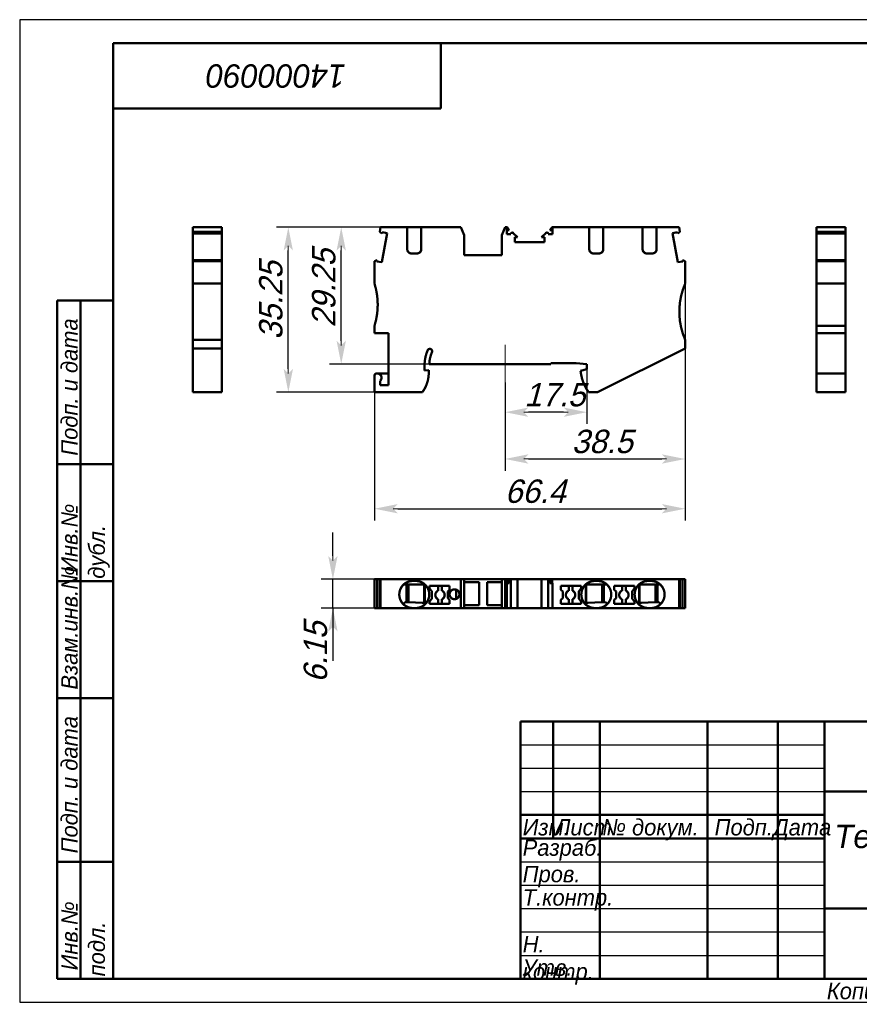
# Model space of a CAD drawing. Header units: millimetres. Extents: x 0 to 297, y 0 to 210.
# Tile 1 of 2: x 0 to 179, y 0 to 210. Entities that reach past the tile are written whole.
import ezdxf

# ---------------------------------------------------------------- set-up
doc = ezdxf.new("R2010")
doc.units = ezdxf.units.MM
doc.styles.add('TextStyle_1', font='T-FLEX Type A.TTF', dxfattribs={"oblique": 15, "height": 5})
doc.dimstyles.new('DIM_ST_1', dxfattribs={"dimtxt": 5, "dimasz": 5, "dimexe": 2.5, "dimexo": 0, "dimtad": 1, "dimrnd": 0.01, "dimdsep": 46, "dimtxsty": 'TextStyle_1', "dimblk": 'Arrow_3_C7_Status', "dimcen": 0.09, "dimclrd": 7, "dimclre": 7, "dimclrt": 7, "dimazin": 0, "dimtfac": 1, "dimtdec": 0, "dimtmove": 0, "dimatfit": 0, "dimldrblk": 'NONE', "dimfxl": 1, "dimtvp": 1, "dimtolj": 1, "dimarcsym": 0})
doc.dimstyles.new('DIM_ST_2', dxfattribs={"dimtxt": 5, "dimasz": 5, "dimexe": 2.5, "dimexo": 0, "dimtad": 1, "dimrnd": 0.01, "dimdsep": 46, "dimtxsty": 'TextStyle_1', "dimblk": 'Arrow_3_C7_Status', "dimcen": 0.09, "dimclrd": 7, "dimclre": 7, "dimclrt": 7, "dimazin": 0, "dimtfac": 1, "dimtdec": 0, "dimtmove": 0, "dimatfit": 0, "dimldrblk": 'NONE', "dimfxl": 1, "dimtvp": 1, "dimtolj": 1, "dimarcsym": 0})

# ---------------------------------------------------------------- blocks, each defined once
blk = doc.blocks.new('Arrow_3_C7_Status')
at = {"color": 7, "lineweight": 0, "flags": 128}
blk.add_lwpolyline([(-1, 0), (-0.8, 0)], dxfattribs=at)
at = {"color": 7}
blk.add_solid([(-1, -0.2), (0, 0), (-0.8, 0), (-1, 0.2)], dxfattribs=at)
blk = doc.blocks.new('*D5')
at = {"color": 7, "lineweight": -2}
for p, q in [((142.23, 153.58), (142.23, 102.97)), ((75.83, 130.38), (75.83, 102.97)), ((80.83, 105.47), (137.23, 105.47))]:
    blk.add_line(p, q, dxfattribs=at)
at = {"layer": 'Defpoints', "color": 0}
for p in [(142.23, 153.58), (75.83, 130.38), (142.23, 105.47)]:
    blk.add_point(p, dxfattribs=at)
at = {"color": 7, "lineweight": -2, "xscale": 5, "yscale": 5, "zscale": 5}
for p, rotation in [((75.83, 105.47), 180), ((142.23, 105.47), 360)]:
    blk.add_blockref('Arrow_3_C7_Status', p, dxfattribs=dict(at, rotation=rotation))
blk = doc.blocks.new('_None')
blk = doc.blocks.new('*D6')
at = {"color": 7, "lineweight": -2}
for p, q in [((85.83, 165.63), (54.91, 165.63)), ((57.41, 135.38), (57.41, 160.63)), ((75.83, 130.38), (54.91, 130.38))]:
    blk.add_line(p, q, dxfattribs=at)
at = {"layer": 'Defpoints', "color": 0}
for p in [(57.41, 165.63), (85.83, 165.63), (75.83, 130.38)]:
    blk.add_point(p, dxfattribs=at)
at = {"color": 7, "lineweight": -2, "xscale": 5, "yscale": 5, "zscale": 5}
for p, rotation in [((57.41, 165.63), 90), ((57.41, 130.38), 270)]:
    blk.add_blockref('Arrow_3_C7_Status', p, dxfattribs=dict(at, rotation=rotation))
blk = doc.blocks.new('*D7')
at = {"color": 7, "lineweight": -2}
for p, q in [((142.23, 153.58), (142.23, 113.6)), ((103.73, 132.43), (103.73, 113.6)), ((108.73, 116.1), (137.23, 116.1))]:
    blk.add_line(p, q, dxfattribs=at)
at = {"layer": 'Defpoints', "color": 0}
for p in [(142.23, 153.58), (103.73, 132.43), (142.23, 116.1)]:
    blk.add_point(p, dxfattribs=at)
at = {"color": 7, "lineweight": -2, "xscale": 5, "yscale": 5, "zscale": 5}
for p, rotation in [((103.73, 116.1), 180), ((142.23, 116.1), 360)]:
    blk.add_blockref('Arrow_3_C7_Status', p, dxfattribs=dict(at, rotation=rotation))
blk = doc.blocks.new('*D8')
at = {"color": 7, "lineweight": -2}
for p, q in [((121.23, 136.38), (121.23, 123.6)), ((103.73, 132.43), (103.73, 123.6)), ((116.23, 126.1), (108.73, 126.1))]:
    blk.add_line(p, q, dxfattribs=at)
at = {"layer": 'Defpoints', "color": 0}
for p in [(121.23, 136.38), (103.73, 132.43), (103.73, 126.1)]:
    blk.add_point(p, dxfattribs=at)
at = {"color": 7, "lineweight": -2, "xscale": 5, "yscale": 5, "zscale": 5, "rotation": 180}
blk.add_blockref('Arrow_3_C7_Status', (103.73, 126.1), dxfattribs=at)
at = {"color": 7, "lineweight": -2, "xscale": 5, "yscale": 5, "zscale": 5}
blk.add_blockref('Arrow_3_C7_Status', (121.23, 126.1), dxfattribs=at)
blk = doc.blocks.new('*D9')
at = {"color": 7, "lineweight": -2}
for p, q in [((85.83, 165.63), (66.22, 165.63)), ((68.72, 141.38), (68.72, 160.63)), ((87.53, 136.38), (66.22, 136.38))]:
    blk.add_line(p, q, dxfattribs=at)
at = {"layer": 'Defpoints', "color": 0}
for p in [(68.72, 165.63), (85.83, 165.63), (87.53, 136.38)]:
    blk.add_point(p, dxfattribs=at)
at = {"color": 7, "lineweight": -2, "xscale": 5, "yscale": 5, "zscale": 5}
for p, rotation in [((68.72, 165.63), 90.00000000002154), ((68.72, 136.38), 270.0000000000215)]:
    blk.add_blockref('Arrow_3_C7_Status', p, dxfattribs=dict(at, rotation=rotation))
blk = doc.blocks.new('*D10')
at = {"color": 7, "lineweight": -2}
for p, q in [((66.94, 95.38), (66.94, 100.38)), ((77.11, 90.38), (64.44, 90.38)), ((66.94, 84.23), (66.94, 90.38)), ((77.11, 84.23), (64.44, 84.23)), ((66.94, 84.23), (66.94, 72.92)), ((66.94, 79.23), (66.94, 74.23))]:
    blk.add_line(p, q, dxfattribs=at)
at = {"layer": 'Defpoints', "color": 0}
for p in [(66.94, 90.38), (77.11, 90.38), (77.11, 84.23)]:
    blk.add_point(p, dxfattribs=at)
at = {"color": 7, "lineweight": -2, "xscale": 5, "yscale": 5, "zscale": 5}
for p, rotation in [((66.94, 90.38), 270), ((66.94, 84.23), 90)]:
    blk.add_blockref('Arrow_3_C7_Status', p, dxfattribs=dict(at, rotation=rotation))
blk = doc.blocks.new('_FR1Страница_1')
at = {"color": 7, "lineweight": 25, "flags": 128}
for points in [[(0, 210), (0, 0)], [(297, 210), (0, 210)], [(107, 55), (172, 55)], [(107, 50), (172, 50)], [(107, 45), (172, 45)], [(107, 30), (172, 30)], [(107, 25), (172, 25)], [(107, 20), (172, 20)], [(107, 15), (172, 15)], [(107, 10), (172, 10)], [(0, 0), (297, 0)]]:
    blk.add_lwpolyline(points, dxfattribs=at)
at = {"color": 7, "lineweight": 50, "flags": 128}
for points in [[(20, 5), (20, 205)], [(20, 205), (292, 205)], [(90, 191), (90, 205)], [(20, 191), (90, 191)], [(8, 5), (8, 150)], [(8, 150), (20, 150)], [(13, 150), (13, 5)], [(8, 115), (20, 115)], [(8, 90), (20, 90)], [(20, 65), (8, 65)], [(107, 5), (107, 60)], [(107, 60), (292, 60)], [(114, 60), (114, 35)], [(124, 60), (124, 5)], [(147, 60), (147, 5)], [(162, 60), (162, 5)], [(172, 60), (172, 5)], [(172, 45), (292, 45)], [(107, 40), (172, 40)], [(107, 35), (172, 35)], [(8, 30), (20, 30)], [(172, 20), (292, 20)], [(20, 5), (8, 5)], [(292, 5), (20, 5)]]:
    blk.add_lwpolyline(points, dxfattribs=at)
at = {"color": 7}
for s, insert, char_height, width, attachment_point, rotation in [('\\pl0.5;{\\fT-FLEX Type A|b0|i1;\\l14000090 \\P}', (55, 198), 5, 72.5, 5, 180), ('\\pl0.5;{\\fT-FLEX Type A|b0|i1;\\l Подп. и дата\\P}', (8.875, 115), 3.5, 36.75, 1, 90), ('\\pl0.5;{\\fT-FLEX Type A|b0|i1;\\l\\P}', (16.5, 132.5), 3.5, 36.75, 5, 90), ('\\pl0.5;{\\fT-FLEX Type A|b0|i1;\\l Инв.№ дубл.\\P}', (8.875, 90), 3.5, 26.75, 1, 90), ('\\pl0.5;{\\fT-FLEX Type A|b0|i1;\\l\\P}', (16.5, 102.5), 3.5, 26.75, 5, 90), ('\\pl0.5;{\\fT-FLEX Type A|b0|i1;\\l Взам.инв.№\\P}', (8.875, 65), 3.5, 26.75, 1, 90), ('\\pl0.5;{\\fT-FLEX Type A|b0|i1;\\l\\P}', (16.5, 77.5), 3.5, 26.75, 5, 90), ('\\pl0.5;{\\fT-FLEX Type A|b0|i1;\\l Подп. и дата\\P}', (8.875, 30), 3.5, 36.75, 1, 90), ('\\pl0.5;{\\fT-FLEX Type A|b0|i1;\\l\\P}', (16.5, 47.5), 3.5, 36.75, 5, 90), ('\\pl0.5;{\\fT-FLEX Type A|b0|i1;\\l Инв.№ подл.\\P}', (8.875, 5), 3.5, 26.75, 1, 90), ('\\pl0.5;{\\fT-FLEX Type A|b0|i1;\\l\\H0.857143x;\\P}', (16.5, 17.5), 3.5, 26.75, 5, 90)]:
    blk.add_mtext(s, dxfattribs=dict(at, insert=insert, char_height=char_height, width=width, attachment_point=attachment_point, rotation=rotation))
at = {"color": 7, "char_height": 3.5}
for s, insert, width, attachment_point in [('{\\fT-FLEX Type A|b0|i1;\\l\\P}', (110.5, 59.125), 8.75, 2), ('{\\fT-FLEX Type A|b0|i1;\\l\\P}', (114, 59.125), 11.75, 1), ('{\\fT-FLEX Type A|b0|i1;\\l \\P}', (124, 59.125), 24.75, 1), ('{\\fT-FLEX Type A|b0|i1;\\l\\P}', (162, 59.125), 11.75, 1), ('{\\fT-FLEX Type A|b0|i1;\\l\\fT-FLEX Type A|b0|i0;\\P}', (110.5, 54.125), 8.75, 2), ('{\\fT-FLEX Type A|b0|i1;\\l\\P}', (114, 54.125), 11.75, 1), ('{\\fT-FLEX Type A|b0|i1;\\l \\P}', (124, 54.125), 24.75, 1), ('{\\fT-FLEX Type A|b0|i1;\\l\\P}', (162, 54.125), 11.75, 1), ('{\\fT-FLEX Type A|b0|i1;\\l\\P}', (110.5, 49.125), 8.75, 2), ('{\\fT-FLEX Type A|b0|i1;\\l\\P}', (114, 49.125), 11.75, 1), ('{\\fT-FLEX Type A|b0|i1;\\l \\P}', (124, 49.125), 24.75, 1), ('{\\fT-FLEX Type A|b0|i1;\\l\\P}', (162, 49.125), 11.75, 1), ('{\\fT-FLEX Type A|b0|i1;\\l \\P}', (110.5, 44.125), 8.75, 2), ('{\\fT-FLEX Type A|b0|i1;\\l\\P}', (114, 44.125), 11.75, 1), ('{\\fT-FLEX Type A|b0|i1;\\l \\P}', (124, 44.125), 24.75, 1), ('{\\fT-FLEX Type A|b0|i1;\\l\\P}', (162, 44.125), 11.75, 1), ('\\pl0.5;{\\fT-FLEX Type A|b0|i1;\\lИзм.\\H0.857143x;\\P}', (107, 39.125), 8.75, 1), ('\\pl0.5;{\\fT-FLEX Type A|b0|i1;\\lЛист\\fT-FLEX Type A|b0|i0;\\H0.857143x;\\P}', (114, 39.125), 11.75, 1), ('\\pl0.5;{\\fT-FLEX Type A|b0|i1;\\l№ докум.\\P}', (124, 39.125), 24.75, 1), ('\\pl0.5;{\\fT-FLEX Type A|b0|i1;\\lПодп.\\P}', (154.5, 39.125), 16.75, 2), ('\\pl0.5;{\\fT-FLEX Type A|b0|i1;\\lДата\\fT-FLEX Type A|b0|i0;\\H0.857143x;\\P}', (167, 39.125), 11.75, 2), ('\\pl0.5;{\\fT-FLEX Type A|b0|i1;\\lРазраб.\\P}', (107, 32.5), 18.75, 4), ('\\pl0.5;{\\fT-FLEX Type A|b0|i1;\\l\\P}', (124, 34.125), 24.75, 1), ('\\pl0.5;{\\fT-FLEX Type A|b0|i1;\\l\\H0.857143x;\\P}', (162, 34.125), 11.75, 1), ('\\pl0.5;{\\fT-FLEX Type A|b0|i1;\\lПров.\\P}', (107, 29.125), 18.75, 1), ('\\pl0.5;{\\fT-FLEX Type A|b0|i1;\\l\\P}', (124, 29.125), 24.75, 1), ('\\pl0.5;{\\fT-FLEX Type A|b0|i1;\\l\\P}', (162, 29.125), 11.75, 1), ('\\pl0.5;{\\fT-FLEX Type A|b0|i1;\\lТ.контр.\\P}', (107, 24.125), 18.75, 1), ('\\pl0.5;{\\fT-FLEX Type A|b0|i1;\\l\\P}', (124, 24.125), 24.75, 1), ('\\pl0.5;{\\fT-FLEX Type A|b0|i1;\\l\\H0.857143x;\\P}', (162, 24.125), 11.75, 1), ('\\pl0.5;{\\fT-FLEX Type A|b0|i1;\\l\\P}', (107, 19.125), 18.75, 1), ('\\pl0.5;{\\fT-FLEX Type A|b0|i1;\\l\\P}', (124, 19.125), 24.75, 1), ('\\pl0.5;{\\fT-FLEX Type A|b0|i1;\\l\\P}', (162, 19.125), 11.75, 1), ('\\pl0.5;{\\fT-FLEX Type A|b0|i1;\\lН. контр.\\P}', (107, 14.125), 18.75, 1), ('\\pl0.5;{\\fT-FLEX Type A|b0|i1;\\l\\P}', (124, 14.125), 24.75, 1), ('\\pl0.5;{\\fT-FLEX Type A|b0|i1;\\l\\H0.857143x;\\P}', (162, 14.125), 11.75, 1), ('\\pl0.5;{\\fT-FLEX Type A|b0|i1;\\lУтв.\\P}', (107, 9.125), 18.75, 1), ('\\pl0.5;{\\fT-FLEX Type A|b0|i1;\\l\\P}', (124, 9.125), 24.75, 1), ('\\pl0.5;{\\fT-FLEX Type A|b0|i1;\\l\\H0.857143x;\\P}', (162, 9.125), 11.75, 1), ('\\pl0.5;{\\fT-FLEX Type A|b0|i1;\\lКопировал\\P}', (172, 4.125), 23.566, 1)]:
    blk.add_mtext(s, dxfattribs=dict(at, insert=insert, width=width, attachment_point=attachment_point))
at = {"color": 7, "insert": (207, 32.5), "char_height": 5, "width": 72.5, "attachment_point": 5, "line_spacing_factor": 0.692771}
blk.add_mtext('\\pl0.5;{\\fT-FLEX Type A|b0|i1;\\lТехнический чертеж\\PКНБ 4-3\\P}', dxfattribs=at)
blk = doc.blocks.new('Страница_1')
at = {"color": 7, "lineweight": 50, "flags": 128}
for points in [[(37.024, 165.633), (37.024, 164.681)], [(43.174, 165.633), (37.024, 165.633)], [(43.174, 164.681), (37.024, 164.681)], [(37.024, 164.288), (37.024, 164.681)], [(43.174, 164.288), (37.024, 164.288)], [(37.024, 158.6), (37.024, 164.283)], [(43.174, 164.681), (43.174, 165.633)], [(43.174, 164.288), (43.174, 164.681)], [(43.174, 158.6), (43.174, 164.283)], [(76.94, 164.681), (77.108, 165.633)], [(77.408, 164.288), (76.94, 164.681)], [(82.827, 165.633), (77.108, 165.633)], [(77.408, 164.288), (77.455, 164.556)], [(77.411, 158.141), (78.51, 164.37)], [(78.51, 164.37), (77.455, 164.556)], [(82.827, 160.954), (82.827, 165.633)], [(84.027, 165.633), (82.855, 165.633)], [(84.627, 165.633), (84.027, 165.633)], [(84.627, 165.633), (85.799, 165.633)], [(85.827, 165.633), (85.827, 160.954)], [(94.309, 165.633), (85.827, 165.633)], [(94.309, 165.633), (95.027, 163.933)], [(103.027, 163.933), (103.746, 165.633)], [(103.746, 165.633), (104.077, 165.633)], [(104.077, 164.183), (104.077, 165.633)], [(104.077, 165.633), (104.179, 165.633)], [(104.634, 164.983), (104.077, 164.983)], [(104.987, 164.183), (104.077, 164.183)], [(104.179, 165.633), (104.634, 164.983)], [(106.411, 163.483), (105.499, 164.395)], [(111.543, 163.483), (112.455, 164.395)], [(113.877, 164.183), (112.968, 164.183)], [(113.321, 164.983), (113.776, 165.633)], [(113.877, 164.983), (113.321, 164.983)], [(113.776, 165.633), (113.877, 165.633)], [(113.877, 165.633), (113.877, 164.183)], [(113.877, 165.633), (121.727, 165.633)], [(121.727, 165.633), (121.727, 160.954)], [(122.927, 165.633), (121.727, 165.633)], [(122.927, 165.633), (123.527, 165.633)], [(123.527, 165.633), (124.727, 165.633)], [(124.727, 165.633), (133.127, 165.633)], [(124.727, 160.954), (124.727, 165.633)], [(133.127, 165.633), (133.127, 160.954)], [(134.327, 165.633), (133.127, 165.633)], [(134.327, 165.633), (134.927, 165.633)], [(134.927, 165.633), (136.127, 165.633)], [(136.127, 165.633), (140.947, 165.633)], [(136.127, 160.954), (136.127, 165.633)], [(140.599, 164.556), (139.545, 164.37)], [(140.643, 158.141), (139.545, 164.37)], [(140.646, 164.288), (140.599, 164.556)], [(140.646, 164.288), (141.114, 164.681)], [(140.947, 165.633), (141.114, 164.681)], [(170.322, 165.633), (170.322, 164.681)], [(170.322, 165.633), (176.472, 165.633)], [(170.322, 164.681), (170.322, 164.288)], [(170.322, 164.681), (176.472, 164.681)], [(170.322, 164.288), (176.472, 164.288)], [(170.322, 164.283), (170.322, 158.6)], [(176.472, 164.681), (176.472, 165.633)], [(176.472, 164.288), (176.472, 164.681)], [(176.472, 158.6), (176.472, 164.283)], [(95.027, 163.933), (95.027, 159.633)], [(103.027, 159.633), (103.027, 163.933)], [(106.411, 163.483), (105.802, 163.483)], [(105.802, 163.483), (105.802, 162.433)], [(105.802, 162.433), (112.152, 162.433)], [(111.543, 163.483), (112.152, 163.483)], [(112.152, 162.433), (112.152, 163.483)], [(84.906, 160.033), (83.748, 160.033)], [(84.996, 160.033), (84.627, 160.033)], [(122.648, 160.033), (123.806, 160.033)], [(122.648, 160.033), (122.927, 160.033)], [(123.527, 160.033), (122.927, 160.033)], [(134.327, 160.033), (133.958, 160.033)], [(134.048, 160.033), (135.206, 160.033)], [(37.024, 158.385), (37.024, 158.595)], [(37.024, 158.595), (43.174, 158.595)], [(37.024, 158.385), (37.024, 153.583)], [(43.174, 158.385), (37.024, 158.385)], [(43.174, 158.385), (43.174, 158.595)], [(43.174, 153.583), (43.174, 158.385)], [(75.827, 158.385), (76.404, 158.595)], [(75.827, 153.583), (75.827, 158.385)], [(76.404, 158.595), (76.357, 158.327)], [(76.357, 158.327), (77.411, 158.141)], [(103.027, 159.633), (95.027, 159.633)], [(140.643, 158.141), (141.697, 158.327)], [(142.227, 158.385), (141.65, 158.595)], [(141.65, 158.595), (141.697, 158.327)], [(142.227, 158.385), (142.227, 153.583)], [(170.322, 158.595), (170.322, 158.385)], [(176.472, 158.595), (170.322, 158.595)], [(170.322, 158.385), (176.472, 158.385)], [(170.322, 158.385), (170.322, 153.583)], [(176.472, 158.385), (176.472, 158.595)], [(176.472, 153.583), (176.472, 158.385)], [(37.024, 153.583), (37.024, 141.583)], [(43.174, 153.583), (37.024, 153.583)], [(43.174, 153.583), (43.174, 141.583)], [(43.174, 151.402), (43.174, 151.556)], [(170.322, 153.583), (176.472, 153.583)], [(170.322, 149.083), (170.322, 153.583)], [(170.322, 152.068), (170.322, 152.684)], [(170.322, 150.704), (170.322, 152.068)], [(176.472, 149.083), (176.472, 153.583)], [(43.174, 150.97), (43.174, 151.002)], [(170.322, 150.082), (170.322, 150.695)], [(170.322, 144.583), (170.322, 149.083)], [(176.472, 144.583), (176.472, 149.083)], [(75.827, 142.983), (75.827, 144.583)], [(170.322, 144.583), (170.322, 142.983)], [(170.322, 144.583), (176.472, 144.583)], [(176.472, 142.983), (176.472, 144.583)], [(37.024, 141.583), (37.024, 139.719)], [(43.174, 141.583), (37.024, 141.583)], [(43.174, 139.719), (43.174, 141.583)], [(78.827, 142.983), (75.827, 142.983)], [(78.827, 131.883), (78.827, 142.983)], [(142.227, 141.583), (142.227, 139.719)], [(170.322, 134.383), (170.322, 142.983)], [(170.322, 142.983), (176.472, 142.983)], [(176.472, 134.388), (176.472, 142.983)], [(43.174, 139.719), (37.024, 139.719)], [(37.024, 130.383), (37.024, 139.719)], [(43.174, 130.383), (43.174, 139.719)], [(123.498, 130.383), (142.227, 139.719)], [(86.527, 136.083), (86.527, 135.005)], [(86.527, 135.005), (87.427, 135.083)], [(87.427, 134.527), (87.427, 135.083)], [(87.533, 136.383), (113.527, 136.383)], [(113.527, 136.383), (113.527, 136.583)], [(118.941, 136.583), (113.527, 136.583)], [(121.227, 136.383), (118.941, 136.583)], [(121.227, 135.283), (119.872, 134.92)], [(121.227, 136.383), (121.227, 135.283)], [(75.827, 130.383), (75.827, 133.883)], [(76.327, 134.383), (76.427, 134.383)], [(78.827, 134.383), (76.427, 134.383)], [(77.027, 131.883), (77.027, 132.812)], [(176.472, 134.383), (170.322, 134.383)], [(170.322, 133.883), (170.322, 134.383)], [(170.322, 133.883), (170.322, 130.383)], [(176.472, 133.883), (176.472, 134.383)], [(176.472, 130.383), (176.472, 133.883)], [(78.827, 131.883), (77.027, 131.883)], [(43.174, 130.383), (37.024, 130.383)], [(86.069, 130.383), (75.827, 130.383)], [(123.498, 130.383), (121.586, 130.383)], [(170.322, 130.383), (176.472, 130.383)], [(76.404, 90.383), (75.827, 90.383)], [(75.827, 90.383), (75.827, 84.233)], [(76.404, 84.233), (76.404, 90.383)], [(76.409, 90.383), (76.935, 90.383)], [(77.108, 90.383), (76.94, 90.383)], [(76.94, 90.383), (76.94, 84.233)], [(94.309, 90.383), (77.108, 90.383)], [(77.108, 90.383), (77.108, 84.233)], [(82.027, 89.233), (84.627, 89.233)], [(82.677, 89.233), (82.677, 85.454)], [(82.827, 89.233), (82.827, 85.449)], [(83.077, 89.233), (83.077, 85.44)], [(84.627, 90.033), (84.027, 90.033)], [(84.627, 89.233), (85.827, 89.233)], [(85.827, 89.233), (86.565, 89.233)], [(86.458, 89.233), (86.458, 85.325)], [(91.877, 88.958), (87.577, 88.958)], [(87.577, 88.958), (87.577, 88.447)], [(87.577, 88.447), (88.077, 87.851)], [(89.427, 87.95), (89.427, 88.958)], [(90.227, 88.958), (90.227, 87.95)], [(91.877, 88.141), (91.877, 88.958)], [(94.309, 90.383), (94.309, 84.233)], [(95.027, 90.383), (94.309, 90.383)], [(103.027, 90.383), (95.027, 90.383)], [(95.027, 84.233), (95.027, 90.383)], [(98.177, 89.733), (95.027, 89.733)], [(98.177, 84.883), (98.177, 89.733)], [(99.877, 89.733), (99.877, 84.883)], [(103.027, 89.733), (99.877, 89.733)], [(103.746, 90.383), (103.027, 90.383)], [(103.027, 84.233), (103.027, 90.383)], [(103.746, 90.383), (103.746, 84.233)], [(104.179, 90.383), (103.746, 90.383)], [(104.077, 89.583), (104.179, 89.583)], [(104.077, 84.233), (104.077, 89.583)], [(104.634, 90.383), (104.179, 90.383)], [(104.179, 90.383), (104.179, 89.583)], [(104.179, 89.583), (104.634, 89.583)], [(104.634, 90.383), (104.634, 89.583)], [(104.987, 90.383), (104.634, 90.383)], [(104.982, 90.383), (104.95, 90.383)], [(105.287, 90.383), (104.987, 90.383)], [(104.987, 84.233), (104.987, 90.383)], [(105.499, 90.383), (105.287, 90.383)], [(106.411, 90.383), (105.499, 90.383)], [(106.411, 84.233), (106.411, 90.383)], [(106.416, 90.383), (111.538, 90.383)], [(111.543, 90.383), (111.543, 84.233)], [(112.455, 90.383), (111.543, 90.383)], [(112.455, 90.383), (112.968, 90.383)], [(112.46, 90.383), (112.858, 90.383)], [(112.858, 90.383), (112.963, 90.383)], [(112.968, 84.233), (112.968, 90.383)], [(113.316, 90.383), (112.968, 90.383)], [(113.321, 90.383), (113.321, 89.583)], [(113.776, 90.383), (113.321, 90.383)], [(113.321, 89.583), (113.776, 89.583)], [(113.776, 90.383), (113.776, 89.583)], [(140.947, 90.383), (113.776, 90.383)], [(113.776, 89.583), (113.877, 89.583)], [(113.877, 84.233), (113.877, 89.583)], [(119.977, 88.958), (115.677, 88.958)], [(115.677, 88.958), (115.677, 88.141)], [(117.327, 87.95), (117.327, 88.958)], [(118.127, 88.958), (118.127, 87.95)], [(119.477, 87.851), (119.977, 88.447)], [(119.977, 88.447), (119.977, 88.958)], [(121.727, 89.233), (120.989, 89.233)], [(121.097, 89.233), (121.097, 85.325)], [(122.927, 89.233), (121.727, 89.233)], [(122.927, 90.033), (123.527, 90.033)], [(125.527, 89.233), (122.927, 89.233)], [(124.477, 89.233), (124.477, 85.44)], [(124.727, 89.233), (124.727, 85.449)], [(124.877, 89.233), (124.877, 85.454)], [(127.077, 88.958), (127.077, 88.141)], [(131.377, 88.958), (127.077, 88.958)], [(128.727, 87.95), (128.727, 88.958)], [(129.527, 88.958), (129.527, 87.95)], [(130.877, 87.851), (131.377, 88.447)], [(131.377, 88.447), (131.377, 88.958)], [(133.127, 89.233), (132.389, 89.233)], [(132.497, 89.233), (132.497, 85.325)], [(134.327, 89.233), (133.127, 89.233)], [(134.327, 90.033), (134.927, 90.033)], [(136.927, 89.233), (134.327, 89.233)], [(135.877, 89.233), (135.877, 85.44)], [(136.127, 89.233), (136.127, 85.449)], [(136.277, 89.233), (136.277, 85.454)], [(140.947, 90.383), (140.947, 84.233)], [(141.114, 90.383), (140.947, 90.383)], [(141.114, 90.383), (141.114, 84.233)], [(141.119, 90.383), (141.645, 90.383)], [(142.227, 90.383), (141.65, 90.383)], [(141.65, 84.233), (141.65, 90.383)], [(142.227, 90.383), (142.227, 84.233)], [(88.077, 87.851), (88.077, 86.215)], [(91.477, 87.741), (91.877, 88.141)], [(91.477, 86.38), (91.477, 87.741)], [(91.877, 85.98), (91.477, 86.38)], [(93.304, 86.203), (93.304, 88.163)], [(115.677, 88.141), (116.077, 87.741)], [(116.077, 86.38), (115.677, 85.98)], [(116.077, 87.741), (116.077, 86.38)], [(119.477, 86.215), (119.477, 87.851)], [(127.077, 88.141), (127.477, 87.741)], [(127.477, 86.38), (127.077, 85.98)], [(127.477, 87.741), (127.477, 86.38)], [(130.877, 86.215), (130.877, 87.851)], [(75.827, 84.233), (76.404, 84.233)], [(76.409, 84.233), (76.935, 84.233)], [(76.94, 84.233), (77.108, 84.233)], [(82.827, 84.233), (77.108, 84.233)], [(82.358, 85.464), (81.977, 85.083)], [(82.358, 85.464), (84.627, 85.387)], [(82.827, 84.493), (82.827, 84.233)], [(83.748, 84.233), (82.827, 84.233)], [(83.748, 84.247), (83.766, 84.245)], [(84.906, 84.233), (83.748, 84.233)], [(84.888, 84.245), (83.766, 84.245)], [(84.627, 85.387), (86.028, 85.34)], [(84.888, 84.245), (84.906, 84.247)], [(85.827, 84.233), (84.906, 84.233)], [(85.827, 84.233), (85.827, 84.493)], [(94.309, 84.233), (85.827, 84.233)], [(86.028, 85.34), (86.562, 85.322)], [(88.077, 86.215), (87.577, 85.619)], [(87.577, 85.619), (87.577, 85.108)], [(87.577, 85.108), (91.877, 85.108)], [(89.427, 85.108), (89.427, 86.117)], [(90.227, 86.117), (90.227, 85.108)], [(91.877, 85.108), (91.877, 85.98)], [(94.309, 84.233), (95.027, 84.233)], [(95.027, 84.883), (98.177, 84.883)], [(103.027, 84.233), (95.027, 84.233)], [(99.877, 84.883), (103.027, 84.883)], [(103.027, 84.233), (103.746, 84.233)], [(103.746, 84.233), (104.077, 84.233)], [(104.987, 84.233), (104.077, 84.233)], [(105.287, 84.233), (104.987, 84.233)], [(105.499, 84.233), (105.287, 84.233)], [(106.411, 84.233), (105.499, 84.233)], [(106.416, 84.233), (111.538, 84.233)], [(111.543, 84.233), (112.455, 84.233)], [(112.455, 84.233), (112.968, 84.233)], [(113.877, 84.233), (112.968, 84.233)], [(113.877, 84.233), (121.727, 84.233)], [(115.677, 85.98), (115.677, 85.108)], [(115.677, 85.108), (119.977, 85.108)], [(117.327, 85.108), (117.327, 86.117)], [(118.127, 86.117), (118.127, 85.108)], [(119.977, 85.619), (119.477, 86.215)], [(119.977, 85.108), (119.977, 85.619)], [(121.526, 85.34), (120.993, 85.322)], [(122.927, 85.387), (121.526, 85.34)], [(121.727, 84.233), (121.727, 84.493)], [(121.727, 84.233), (122.648, 84.233)], [(122.666, 84.245), (122.648, 84.247)], [(122.648, 84.233), (123.806, 84.233)], [(122.666, 84.245), (123.788, 84.245)], [(125.196, 85.464), (122.927, 85.387)], [(123.788, 84.245), (123.806, 84.247)], [(123.806, 84.233), (124.727, 84.233)], [(124.727, 84.493), (124.727, 84.233)], [(124.727, 84.233), (133.127, 84.233)], [(125.196, 85.464), (125.578, 85.083)], [(127.077, 85.98), (127.077, 85.108)], [(127.077, 85.108), (131.377, 85.108)], [(128.727, 85.108), (128.727, 86.117)], [(129.527, 86.117), (129.527, 85.108)], [(131.377, 85.619), (130.877, 86.215)], [(131.377, 85.108), (131.377, 85.619)], [(132.926, 85.34), (132.393, 85.322)], [(134.327, 85.387), (132.926, 85.34)], [(133.127, 84.233), (133.127, 84.493)], [(133.127, 84.233), (134.048, 84.233)], [(134.066, 84.245), (134.048, 84.247)], [(134.048, 84.233), (135.206, 84.233)], [(135.188, 84.245), (134.066, 84.245)], [(136.596, 85.464), (134.327, 85.387)], [(135.188, 84.245), (135.206, 84.247)], [(135.206, 84.233), (136.127, 84.233)], [(136.127, 84.493), (136.127, 84.233)], [(136.127, 84.233), (140.947, 84.233)], [(136.596, 85.464), (136.978, 85.083)], [(140.947, 84.233), (141.114, 84.233)], [(141.119, 84.233), (141.645, 84.233)], [(142.227, 84.233), (141.65, 84.233)]]:
    blk.add_lwpolyline(points, dxfattribs=at)
at = {"color": 7, "linetype": 'Continuous', "lineweight": 50, "const_width": 0.5}
for points in [[(105.287, 164.483, 0.4142115), (104.987, 164.183, 0.4142115)], [(105.499, 164.395, 0.1989123), (105.287, 164.483, 0.1989123)], [(112.968, 164.183, 0.6681786), (112.455, 164.395, 0.6681786)], [(82.827, 160.954, 0.4142136), (83.748, 160.033, 0.4142136)], [(84.906, 160.033, 0.4142136), (85.827, 160.954, 0.4142136)], [(121.727, 160.954, 0.4142136), (122.648, 160.033, 0.4142136)], [(123.806, 160.033, 0.4142136), (124.727, 160.954, 0.4142136)], [(133.127, 160.954, 0.4142136), (134.048, 160.033, 0.4142136)], [(135.206, 160.033, 0.4142136), (136.127, 160.954, 0.4142136)], [(76.518, 149.083, 0.0763208), (75.827, 153.583, 0.0763208)], [(142.227, 153.583, 0.2087122), (142.227, 141.583, 0.2087122)], [(75.827, 144.583, 0.0763208), (76.518, 149.083, 0.0763208)], [(87.186, 139.323, 0.1005988), (86.527, 136.083, 0.1005988)], [(88.146, 139.128, 0.8171917), (87.186, 139.323, 0.8171917)], [(88.106, 138.933, 0.0902283), (87.533, 136.383, 0.0902283)], [(88.106, 138.933, 0.1005988), (88.146, 139.128, 0.1005988)], [(86.069, 130.383, 0.1597012), (87.427, 134.527, 0.1597012)], [(119.872, 134.92, 0.1297794), (121.586, 130.383, 0.1297794)], [(76.327, 134.383, 0.4142136), (75.827, 133.883, 0.4142136)], [(77.327, 133.483, 0.4142135), (76.427, 134.383, 0.4142135)], [(77.027, 132.812, 0.2134218), (77.327, 133.483, 0.2134218)], [(84.027, 90.033, 0.8065861), (82.827, 84.493, 0.8065861)], [(87.527, 87.133, 0.4142135), (84.627, 90.033, 0.4142135)], [(86.565, 89.233, 0.0028389), (86.551, 87.133, 0.0028389)], [(92.927, 88.233, 1), (92.927, 86.133, 1)], [(92.927, 86.133, 1), (92.927, 88.233, 1)], [(122.927, 90.033, 0.4142135), (120.027, 87.133, 0.4142135)], [(121.004, 87.133, 0.0028399), (120.989, 89.233, 0.0028399)], [(124.727, 84.493, 0.8065861), (123.527, 90.033, 0.8065861)], [(134.327, 90.033, 0.4142135), (131.427, 87.133, 0.4142135)], [(132.404, 87.133, 0.0028399), (132.389, 89.233, 0.0028399)], [(136.127, 84.493, 0.8065861), (134.927, 90.033, 0.8065861)], [(85.827, 84.493, 0.2941104), (87.527, 87.133, 0.2941104)], [(86.551, 87.133, 0.0026462), (86.562, 85.322, 0.0026462)], [(89.427, 87.95, 0.6546537), (89.427, 86.117, 0.6546537)], [(90.227, 86.117, 0.6546537), (90.227, 87.95, 0.6546537)], [(117.327, 87.95, 0.6546537), (117.327, 86.117, 0.6546537)], [(118.727, 87.033, 0.2982166), (118.127, 87.95, 0.2982166)], [(118.127, 86.117, 0.2982166), (118.727, 87.033, 0.2982166)], [(120.027, 87.133, 0.2941104), (121.727, 84.493, 0.2941104)], [(120.993, 85.322, 0.0026469), (121.004, 87.133, 0.0026469)], [(128.727, 87.95, 0.6546537), (128.727, 86.117, 0.6546537)], [(130.127, 87.033, 0.2982166), (129.527, 87.95, 0.2982166)], [(129.527, 86.117, 0.2982166), (130.127, 87.033, 0.2982166)], [(131.427, 87.133, 0.2941104), (133.127, 84.493, 0.2941104)], [(132.393, 85.322, 0.0026469), (132.404, 87.133, 0.0026469)], [(82.827, 84.493, 0.0826695), (83.748, 84.247, 0.0826695)], [(84.906, 84.247, 0.0826764), (85.827, 84.493, 0.0826764)], [(121.727, 84.493, 0.0827498), (122.648, 84.247, 0.0827498)], [(123.806, 84.247, 0.0827498), (124.727, 84.493, 0.0827498)], [(133.127, 84.493, 0.0827498), (134.048, 84.247, 0.0827498)], [(135.206, 84.247, 0.0827498), (136.127, 84.493, 0.0827498)]]:
    blk.add_lwpolyline(points, format="xyb", dxfattribs=at)
at = {"color": 7, "lineweight": 18, "flags": 128}
blk.add_lwpolyline([(103.727, 140.518), (103.727, 132.428)], dxfattribs=at)
blk.add_lwpolyline([(103.727, 140.518), (103.727, 132.428)], dxfattribs=at)
blk.add_blockref('_FR1Страница_1', (0, 0))
at = {"color": 7, "style": 'TextStyle_1', "oblique": 15}
for s, p in [('29.25', (67.467, 144.221)), ('35.25', (56.157, 141.576)), ('6.15', (65.69, 68.273))]:
    blk.add_text(s, height=5, rotation=90, dxfattribs=at).set_placement(p)
for s, p in [('17.5', (107.832, 127.348)), ('38.5', (117.975, 117.348)), ('66.4', (103.67, 106.718))]:
    blk.add_text(s, height=5, dxfattribs=at).set_placement(p)
for base, p1, p2, angle, dimstyle, picture, middle in [((57.407, 165.633), (75.827, 130.383), (85.827, 165.633), 90, 'DIM_ST_2', '*D6', (57.407, 148.008)), ((68.717, 165.633), (87.533, 136.383), (85.827, 165.633), 90, 'DIM_ST_2', '*D9', (68.717, 151.008)), ((103.727, 126.098), (121.227, 136.383), (103.727, 132.428), 180, 'DIM_ST_1', '*D8', (112.477, 126.098)), ((66.94, 90.383), (77.108, 84.233), (77.108, 90.383), 90, 'DIM_ST_2', '*D10', (66.94, 72.918))]:
    dim = blk.add_linear_dim(base=base, p1=p1, p2=p2, angle=angle, text=' ', dimstyle=dimstyle)
    dim.commit()
    dim.dimension.update_dxf_attribs({"geometry": picture, "text_midpoint": middle, "dimtype": 160})
for base, p1, dimstyle, picture, middle in [((142.227, 105.468), (75.827, 130.383), 'DIM_ST_1', '*D5', (109.027, 105.468)), ((142.227, 116.098), (103.727, 132.428), 'DIM_ST_2', '*D7', (122.977, 116.098))]:
    dim = blk.add_linear_dim(base=base, p1=p1, p2=(142.227, 153.583), text=' ', dimstyle=dimstyle)
    dim.commit()
    dim.dimension.update_dxf_attribs({"geometry": picture, "text_midpoint": middle, "dimtype": 160})

msp = doc.modelspace()

# ---------------------------------------------------------------- block references
msp.add_blockref('Страница_1', (0, 0))

doc.saveas('drawing.dxf')
